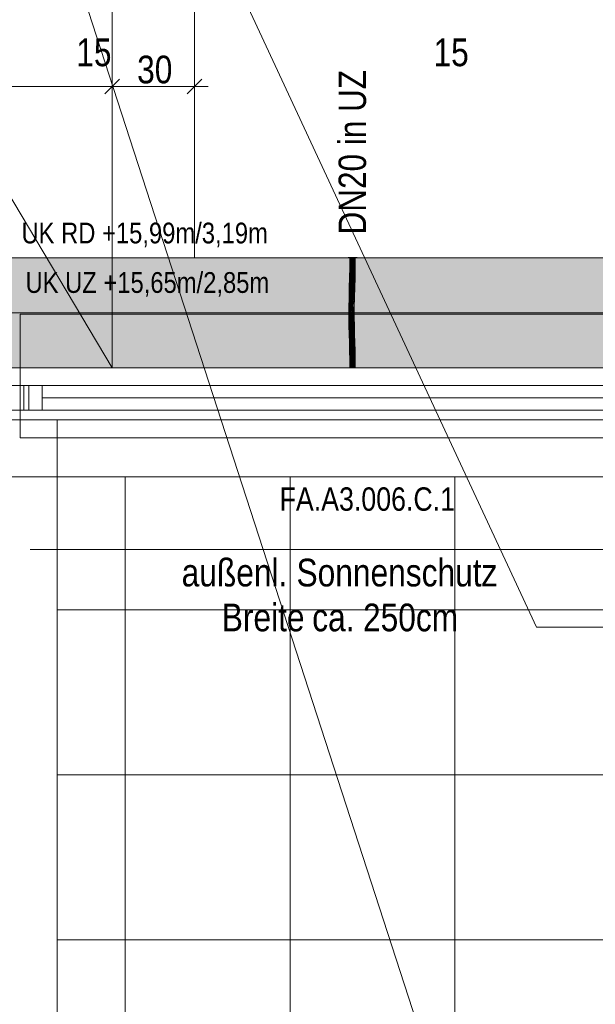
# Model space of a CAD drawing. Extents: x -620 to 3480, y 62 to 1112.
# Tile 20 of 76: x -435 to -394, y 556 to 628. Entities that reach past the tile are written whole.
import ezdxf
from ezdxf.lldxf.tags import DXFTag

# ---------------------------------------------------------------- set-up
doc = ezdxf.new("R2010")
doc.units = 0
doc.layers.get('0').update_dxf_attribs({"lineweight": 13})
for name, color, linetype, lineweight, true_color in [('00_Beschriftung UZ', 3, 'Continuous', 13, 0x00ff00), ('30 -33 Aussenwände- 7 Fassade_ Elemente', 7, 'Continuous', 9, 0x00aacc), ('30 -35 Decken- 1 Konstruktion-Träger- Stahlbeton', 7, 'grob-A06GA2HT8I', 13, 0x33aa00), ('30 -35 Decken- 1 Konstruktion-Träger- Stahlbeton -Ortbeton', 7, 'grob-A06GA2HT8I', 13, 0x33aa00), ('70 -72 Beschriftung- 1 Beschriftung allgemein', 7, 'Continuous', 9, 0xff6633), ('70 -75 Raumstempel-2 Verweislinie', 3, 'Continuous', 9, 0x00ff00), ('70 -76 Bemaßung- 2 Allgemein', 7, 'Continuous', 5, 0x6666cc), ('E_Leerrohr 20', 7, 'Continuous', 13, 0xcc0099), ('E_Leerrohr 20-Shading', 7, 'Continuous', 13, 0xcc0099), ('iwb_Schraffur_Unterzug', 7, 'Continuous', 5, 0xffffcc)]:
    doc.layers.add(name, color=color, linetype=linetype, lineweight=lineweight, true_color=true_color)
for name, color, linetype, lineweight in [('60- 61 allgemeine Ausstattung- 4 Terrassen', 7, 'Continuous', 9), ('70 -71 Achsen- 1 Gebäudeachsen', 7, 'STRICHPUNKT2-A06GA2HU8I', 18), ('Detailelementbeschriftung', 7, 'Continuous', 9)]:
    doc.layers.add(name, color=color, linetype=linetype, lineweight=lineweight)
doc.styles.get("Standard").update_dxf_attribs({"font": 'ARIALN.TTF'})
tags = doc.linetypes.add('grob-A06GA2HT8I', pattern=[14, 3, -8, 3]).pattern_tags.tags
tags[8:9] = [DXFTag(74, 4), DXFTag(75, 0), DXFTag(340, '0'), DXFTag(46, 0.0), DXFTag(50, 0.0), DXFTag(44, 0.0), DXFTag(45, 0.0)]
tags[6:7] = [DXFTag(74, 4), DXFTag(75, 0), DXFTag(340, '0'), DXFTag(46, 0.0), DXFTag(50, 0.0), DXFTag(44, 0.0), DXFTag(45, 0.0)]
tags[4:5] = [DXFTag(74, 4), DXFTag(75, 0), DXFTag(340, '0'), DXFTag(46, 0.0), DXFTag(50, 0.0), DXFTag(44, 0.0), DXFTag(45, 0.0)]
tags = doc.linetypes.add('STRICHPUNKT2', pattern=[12.7, 6.35, -3.175, 0, -3.175]).pattern_tags.tags
tags[10:11] = [DXFTag(74, 4), DXFTag(75, 0), DXFTag(340, '0'), DXFTag(46, 0.0), DXFTag(50, 0.0), DXFTag(44, 0.0), DXFTag(45, 0.0)]
tags[8:9] = [DXFTag(74, 4), DXFTag(75, 0), DXFTag(340, '0'), DXFTag(46, 0.0), DXFTag(50, 0.0), DXFTag(44, 0.0), DXFTag(45, 0.0)]
tags[6:7] = [DXFTag(74, 4), DXFTag(75, 0), DXFTag(340, '0'), DXFTag(46, 0.0), DXFTag(50, 0.0), DXFTag(44, 0.0), DXFTag(45, 0.0)]
tags[4:5] = [DXFTag(74, 4), DXFTag(75, 0), DXFTag(340, '0'), DXFTag(46, 0.0), DXFTag(50, 0.0), DXFTag(44, 0.0), DXFTag(45, 0.0)]
tags = doc.linetypes.add('STRICHPUNKT2-A06GA2HU8I', pattern=[12.7, 6.35, -3.175, 0, -3.175]).pattern_tags.tags
tags[10:11] = [DXFTag(74, 4), DXFTag(75, 0), DXFTag(340, '0'), DXFTag(46, 0.0), DXFTag(50, 0.0), DXFTag(44, 0.0), DXFTag(45, 0.0)]
tags[8:9] = [DXFTag(74, 4), DXFTag(75, 0), DXFTag(340, '0'), DXFTag(46, 0.0), DXFTag(50, 0.0), DXFTag(44, 0.0), DXFTag(45, 0.0)]
tags[6:7] = [DXFTag(74, 4), DXFTag(75, 0), DXFTag(340, '0'), DXFTag(46, 0.0), DXFTag(50, 0.0), DXFTag(44, 0.0), DXFTag(45, 0.0)]
tags[4:5] = [DXFTag(74, 4), DXFTag(75, 0), DXFTag(340, '0'), DXFTag(46, 0.0), DXFTag(50, 0.0), DXFTag(44, 0.0), DXFTag(45, 0.0)]

# ---------------------------------------------------------------- blocks, each defined once
blk = doc.blocks.new('Shading-A06GA2GD8I', base_point=(-411.046, 607.576))
at = {"layer": 'E_Leerrohr 20-Shading', "color": 224, "true_color": 0x8d0069}
for points in [[(-411.327, 610.48), (-411.386, 610.48), (-411.333, 609.757), (-411.392, 609.758)], [(-410.986, 610.48), (-411.044, 610.48), (-410.992, 609.752), (-411.051, 609.753)], [(-411.333, 609.757), (-411.392, 609.758), (-411.351, 609.034), (-411.407, 609.035)], [(-411.349, 609.034), (-411.333, 609.757), (-411.351, 609.034)], [(-410.996, 609.752), (-411.051, 609.753), (-411.023, 609.026), (-411.066, 609.027)], [(-411.007, 609.026), (-410.992, 609.752), (-411.023, 609.026), (-410.996, 609.752)], [(-411.351, 609.034), (-411.407, 609.035), (-411.373, 608.31), (-411.427, 608.311)], [(-411.373, 608.31), (-411.369, 608.309), (-411.351, 609.034), (-411.349, 609.034)], [(-411.369, 608.309), (-411.368, 608.309), (-411.349, 609.034)], [(-411.047, 609.027), (-411.066, 609.027), (-411.073, 608.302), (-411.086, 608.302)], [(-411.056, 608.301), (-411.023, 609.026), (-411.073, 608.302), (-411.047, 609.027)], [(-411.027, 608.3), (-411.007, 609.026), (-411.056, 608.301), (-411.023, 609.026)], [(-411.391, 607.714), (-411.373, 608.31), (-411.446, 607.585), (-411.427, 608.311)], [(-411.395, 607.584), (-411.388, 607.584), (-411.391, 607.714), (-411.374, 608.083)], [(-411.391, 607.714), (-411.377, 608.019), (-411.373, 608.31), (-411.369, 608.309)], [(-411.377, 608.019), (-411.374, 608.083), (-411.369, 608.309), (-411.368, 608.309)], [(-411.073, 608.302), (-411.086, 608.302), (-411.097, 607.578), (-411.105, 607.578)], [(-411.089, 607.577), (-411.056, 608.301), (-411.097, 607.578), (-411.073, 608.302)], [(-411.046, 607.576), (-411.027, 608.3), (-411.089, 607.577), (-411.056, 608.301)], [(-411.397, 607.584), (-411.446, 607.585), (-411.42, 606.858), (-411.46, 606.858)], [(-411.391, 607.714), (-411.446, 607.585), (-411.397, 607.584)], [(-411.41, 606.858), (-411.395, 607.584), (-411.42, 606.858), (-411.397, 607.584)], [(-411.401, 606.858), (-411.388, 607.584), (-411.41, 606.858), (-411.395, 607.584)], [(-411.395, 607.584), (-411.391, 607.714), (-411.397, 607.584)], [(-411.116, 606.854), (-411.097, 607.578), (-411.118, 606.855), (-411.103, 607.578)], [(-411.103, 607.578), (-411.105, 607.578), (-411.118, 606.855)], [(-411.112, 606.854), (-411.089, 607.577), (-411.116, 606.854), (-411.097, 607.578)], [(-411.111, 606.854), (-411.089, 607.577), (-411.101, 607.182)], [(-411.111, 606.854), (-411.06, 606.854), (-411.089, 607.577), (-411.046, 607.576)], [(-411.425, 606.131), (-411.423, 606.497), (-411.463, 606.131), (-411.461, 606.498)], [(-411.423, 606.497), (-411.42, 606.858), (-411.461, 606.498), (-411.46, 606.858)], [(-411.412, 606.131), (-411.41, 606.858), (-411.425, 606.131), (-411.42, 606.858)], [(-411.404, 606.131), (-411.401, 606.858), (-411.412, 606.131), (-411.41, 606.858)], [(-411.117, 606.132), (-411.115, 606.492), (-411.121, 606.132), (-411.12, 606.492)], [(-411.12, 606.492), (-411.119, 606.492), (-411.118, 606.855), (-411.116, 606.854)], [(-411.119, 606.492), (-411.115, 606.492), (-411.116, 606.854), (-411.112, 606.854)], [(-411.117, 606.132), (-411.063, 606.132), (-411.115, 606.491), (-411.061, 606.491)], [(-411.115, 606.491), (-411.061, 606.491), (-411.111, 606.854), (-411.06, 606.854)], [(-411.115, 606.491), (-411.111, 606.854), (-411.114, 606.565)], [(-411.111, 606.854), (-411.112, 606.854), (-411.114, 606.565)], [(-411.112, 606.854), (-411.111, 606.854), (-411.101, 607.182)], [(-411.425, 606.131), (-411.463, 606.131), (-411.412, 605.52), (-411.455, 605.519)], [(-411.402, 605.52), (-411.412, 606.131), (-411.412, 605.52), (-411.425, 606.131)], [(-411.396, 605.52), (-411.404, 606.131), (-411.402, 605.52), (-411.412, 606.131)], [(-411.117, 606.132), (-411.121, 606.132), (-411.104, 605.526), (-411.114, 605.526)], [(-411.055, 605.527), (-411.063, 606.132), (-411.104, 605.526), (-411.117, 606.132)], [(-411.412, 605.52), (-411.455, 605.519), (-411.387, 604.911), (-411.44, 604.909)], [(-411.383, 604.911), (-411.402, 605.52), (-411.387, 604.911), (-411.412, 605.52)], [(-411.382, 604.911), (-411.396, 605.52), (-411.383, 604.911), (-411.402, 605.52)], [(-411.113, 605.526), (-411.114, 605.526), (-411.099, 604.918)], [(-411.079, 604.919), (-411.104, 605.526), (-411.099, 604.918), (-411.113, 605.526)], [(-411.04, 604.92), (-411.055, 605.527), (-411.079, 604.919), (-411.104, 605.526)], [(-411.387, 604.911), (-411.44, 604.909), (-411.378, 604.742), (-411.419, 604.741)], [(-411.419, 604.741), (-411.44, 604.909), (-411.435, 604.741)], [(-411.422, 604.3), (-411.363, 604.302), (-411.435, 604.741), (-411.419, 604.741)], [(-411.419, 604.741), (-411.363, 604.302), (-411.378, 604.742), (-411.374, 604.672)], [(-411.374, 604.672), (-411.376, 604.742), (-411.387, 604.911), (-411.383, 604.911)], [(-411.376, 604.742), (-411.382, 604.911), (-411.383, 604.911)], [(-411.094, 604.744), (-411.07, 604.744), (-411.099, 604.918), (-411.079, 604.919)], [(-411.081, 604.31), (-411.048, 604.311), (-411.094, 604.744), (-411.07, 604.744)], [(-411.07, 604.744), (-411.035, 604.745), (-411.079, 604.919), (-411.04, 604.92)], [(-411.048, 604.311), (-411.022, 604.312), (-411.07, 604.744), (-411.035, 604.745)], [(-411.363, 604.302), (-411.422, 604.3), (-411.346, 603.694), (-411.404, 603.692)], [(-411.346, 603.694), (-411.404, 603.692), (-411.334, 603.087), (-411.391, 603.086)], [(-411.332, 603.087), (-411.346, 603.694), (-411.334, 603.087), (-411.346, 603.694)], [(-411.048, 604.311), (-411.081, 604.31), (-411.018, 603.702), (-411.063, 603.701)], [(-411.018, 603.702), (-411.063, 603.701), (-410.995, 603.092), (-411.05, 603.091)], [(-411.004, 603.703), (-411.022, 604.312), (-411.018, 603.702), (-411.048, 604.311)], [(-410.991, 603.092), (-411.004, 603.703), (-410.995, 603.092), (-411.018, 603.702)], [(-411.334, 603.087), (-411.391, 603.086), (-411.331, 602.48), (-411.386, 602.48)], [(-411.331, 602.48), (-411.329, 602.48), (-411.334, 603.087), (-411.332, 603.087)], [(-411.329, 602.48), (-411.327, 602.48), (-411.332, 603.087)], [(-410.986, 602.48), (-410.995, 603.092), (-411.044, 602.48), (-411.05, 603.091)], [(-410.986, 602.48), (-410.991, 603.092), (-410.995, 603.092)]]:
    blk.add_solid(points, dxfattribs=at)
at = {"layer": 'E_Leerrohr 20-Shading', "color": 222, "true_color": 0xc40093}
for points in [[(-411.186, 610.48), (-411.327, 610.48), (-411.192, 609.755), (-411.333, 609.757)], [(-411.186, 610.48), (-411.192, 609.755), (-411.188, 609.755)], [(-411.188, 609.755), (-411.181, 609.755), (-411.186, 610.48)], [(-411.181, 609.755), (-411.051, 609.753), (-411.186, 610.48), (-411.044, 610.48)], [(-411.192, 609.755), (-411.333, 609.757), (-411.207, 609.03), (-411.349, 609.034)], [(-411.192, 609.755), (-411.207, 609.03), (-411.203, 609.03)], [(-411.203, 609.03), (-411.192, 609.03), (-411.192, 609.755), (-411.188, 609.755)], [(-411.188, 609.755), (-411.192, 609.03), (-411.181, 609.755), (-411.171, 609.03)], [(-411.171, 609.03), (-411.066, 609.027), (-411.181, 609.755), (-411.051, 609.753)], [(-411.207, 609.03), (-411.349, 609.034), (-411.227, 608.306), (-411.368, 608.309)], [(-411.207, 609.03), (-411.227, 608.306), (-411.225, 608.306)], [(-411.216, 608.305), (-411.203, 609.03), (-411.225, 608.306), (-411.207, 609.03)], [(-411.216, 608.305), (-411.198, 608.305), (-411.203, 609.03), (-411.192, 609.03)], [(-411.192, 609.03), (-411.198, 608.305), (-411.171, 609.03), (-411.157, 608.304)], [(-411.157, 608.304), (-411.086, 608.302), (-411.171, 609.03), (-411.066, 609.027)], [(-411.374, 608.083), (-411.388, 607.584), (-411.365, 607.584)], [(-411.246, 607.581), (-411.227, 608.306), (-411.374, 608.083), (-411.368, 608.309)], [(-411.246, 607.581), (-411.374, 608.083), (-411.365, 607.584)], [(-411.225, 608.306), (-411.227, 608.306), (-411.242, 607.581), (-411.246, 607.581)], [(-411.228, 607.581), (-411.216, 608.305), (-411.242, 607.581), (-411.225, 608.306)], [(-411.22, 608.041), (-411.228, 607.581), (-411.2, 608.041), (-411.203, 607.58)], [(-411.216, 608.305), (-411.22, 608.041), (-411.198, 608.305), (-411.2, 608.041)], [(-411.198, 608.305), (-411.203, 607.58), (-411.157, 608.304), (-411.143, 607.579)], [(-411.143, 607.579), (-411.105, 607.578), (-411.157, 608.304), (-411.086, 608.302)], [(-411.365, 607.584), (-411.388, 607.584), (-411.355, 606.857), (-411.401, 606.858)], [(-411.355, 606.857), (-411.26, 606.856), (-411.365, 607.584), (-411.251, 607.581)], [(-411.242, 607.581), (-411.246, 607.581), (-411.257, 606.856), (-411.26, 606.856)], [(-411.26, 606.856), (-411.246, 607.581), (-411.251, 607.581)], [(-411.238, 606.856), (-411.228, 607.581), (-411.257, 606.856), (-411.242, 607.581)], [(-411.238, 606.856), (-411.207, 606.856), (-411.228, 607.581), (-411.203, 607.58)], [(-411.203, 607.58), (-411.207, 606.856), (-411.143, 607.579), (-411.134, 606.855)], [(-411.143, 607.579), (-411.134, 606.855), (-411.105, 607.578), (-411.126, 606.855)], [(-411.355, 606.857), (-411.401, 606.858), (-411.353, 606.131), (-411.404, 606.131)], [(-411.261, 606.495), (-411.26, 606.856), (-411.354, 606.496), (-411.355, 606.857)], [(-411.353, 606.131), (-411.263, 606.131), (-411.354, 606.496), (-411.261, 606.495)], [(-411.243, 606.132), (-411.261, 606.495), (-411.263, 606.131)], [(-411.261, 606.495), (-411.241, 606.494), (-411.257, 606.856), (-411.238, 606.856)], [(-411.257, 606.856), (-411.26, 606.856), (-411.261, 606.495)], [(-411.261, 606.495), (-411.243, 606.132), (-411.241, 606.494)], [(-411.238, 606.856), (-411.242, 606.328), (-411.207, 606.856), (-411.208, 606.328)], [(-411.134, 606.855), (-411.207, 606.856), (-411.134, 606.132), (-411.208, 606.132)], [(-411.134, 606.855), (-411.134, 606.132), (-411.132, 606.236)], [(-411.126, 606.855), (-411.134, 606.855), (-411.13, 606.751)], [(-411.13, 606.751), (-411.134, 606.855), (-411.133, 606.648)], [(-411.12, 606.492), (-411.13, 606.751), (-411.131, 606.132), (-411.133, 606.648)], [(-411.12, 606.492), (-411.131, 606.132), (-411.129, 606.132)], [(-411.118, 606.855), (-411.126, 606.855), (-411.12, 606.492), (-411.13, 606.751)], [(-411.12, 606.492), (-411.124, 606.329), (-411.121, 606.329)], [(-411.353, 606.131), (-411.404, 606.131), (-411.359, 605.521), (-411.396, 605.52)], [(-411.359, 605.521), (-411.257, 605.523), (-411.353, 606.131), (-411.27, 606.131)], [(-411.257, 605.523), (-411.255, 605.523), (-411.27, 606.131), (-411.263, 606.131)], [(-411.243, 606.132), (-411.263, 606.131), (-411.242, 605.523), (-411.255, 605.523)], [(-411.242, 606.328), (-411.243, 606.132), (-411.208, 606.328), (-411.208, 606.132)], [(-411.242, 605.523), (-411.206, 605.524), (-411.243, 606.132), (-411.208, 606.132)], [(-411.134, 606.132), (-411.208, 606.132), (-411.149, 605.525), (-411.206, 605.524)], [(-411.146, 605.525), (-411.131, 606.132), (-411.149, 605.525), (-411.134, 606.132)], [(-411.131, 606.132), (-411.146, 605.525), (-411.133, 605.996)], [(-411.146, 605.525), (-411.137, 605.525), (-411.133, 605.996)], [(-411.121, 606.132), (-411.133, 605.996), (-411.126, 605.525), (-411.137, 605.525)], [(-411.134, 606.132), (-411.131, 606.132), (-411.132, 606.236)], [(-411.131, 606.132), (-411.133, 605.996), (-411.129, 606.132)], [(-411.133, 605.996), (-411.121, 606.132), (-411.129, 606.132)], [(-411.124, 606.329), (-411.129, 606.132), (-411.121, 606.329), (-411.121, 606.132)], [(-411.121, 606.132), (-411.126, 605.525), (-411.114, 605.526)], [(-411.359, 605.521), (-411.396, 605.52), (-411.369, 604.911), (-411.382, 604.911)], [(-411.369, 604.911), (-411.24, 604.914), (-411.359, 605.521), (-411.257, 605.523)], [(-411.24, 604.914), (-411.255, 605.523), (-411.257, 605.523)], [(-411.242, 605.523), (-411.255, 605.523), (-411.237, 604.915), (-411.24, 604.914)], [(-411.237, 604.915), (-411.202, 604.916), (-411.242, 605.523), (-411.206, 605.524)], [(-411.146, 605.525), (-411.206, 605.524), (-411.165, 604.917), (-411.202, 604.916)], [(-411.137, 605.525), (-411.146, 605.525), (-411.147, 604.917), (-411.165, 604.917)], [(-411.137, 605.525), (-411.147, 604.917), (-411.126, 605.525), (-411.132, 604.917)], [(-411.126, 605.525), (-411.132, 604.917), (-411.114, 605.526), (-411.107, 604.918)], [(-411.107, 604.918), (-411.099, 604.918), (-411.114, 605.526)], [(-411.376, 604.742), (-411.373, 604.742), (-411.382, 604.911), (-411.369, 604.911)], [(-411.373, 604.742), (-411.376, 604.742), (-411.374, 604.672)], [(-411.363, 604.302), (-411.373, 604.742), (-411.374, 604.672)], [(-411.373, 604.742), (-411.235, 604.743), (-411.369, 604.911), (-411.24, 604.914)], [(-411.363, 604.302), (-411.222, 604.306), (-411.373, 604.742), (-411.235, 604.743)], [(-411.237, 604.915), (-411.24, 604.914), (-411.235, 604.743)], [(-411.235, 604.743), (-411.199, 604.643), (-411.237, 604.915), (-411.202, 604.916)], [(-411.222, 604.306), (-411.196, 604.307), (-411.235, 604.743), (-411.199, 604.643)], [(-411.165, 604.917), (-411.202, 604.916), (-411.166, 604.859)], [(-411.166, 604.859), (-411.202, 604.916), (-411.175, 604.576), (-411.199, 604.643)], [(-411.175, 604.576), (-411.199, 604.643), (-411.184, 604.307), (-411.196, 604.307)], [(-411.16, 604.308), (-411.156, 604.521), (-411.184, 604.307), (-411.175, 604.576)], [(-411.156, 604.521), (-411.149, 604.832), (-411.175, 604.576), (-411.166, 604.859)], [(-411.149, 604.832), (-411.147, 604.917), (-411.166, 604.859), (-411.165, 604.917)], [(-411.138, 604.47), (-411.156, 604.521), (-411.139, 604.308), (-411.16, 604.308)], [(-411.134, 604.808), (-411.149, 604.832), (-411.138, 604.47), (-411.156, 604.521)], [(-411.132, 604.917), (-411.147, 604.917), (-411.134, 604.808), (-411.149, 604.832)], [(-411.139, 604.308), (-411.101, 604.31), (-411.138, 604.47), (-411.102, 604.37)], [(-411.138, 604.47), (-411.102, 604.37), (-411.134, 604.808), (-411.106, 604.763)], [(-411.134, 604.808), (-411.106, 604.763), (-411.132, 604.917), (-411.107, 604.918)], [(-411.106, 604.763), (-411.094, 604.744), (-411.107, 604.918), (-411.099, 604.918)], [(-411.102, 604.37), (-411.1, 604.364), (-411.106, 604.763), (-411.094, 604.744)], [(-411.101, 604.31), (-411.101, 604.31), (-411.102, 604.37), (-411.1, 604.364)], [(-411.101, 604.31), (-411.081, 604.31), (-411.1, 604.364)], [(-411.1, 604.364), (-411.081, 604.31), (-411.094, 604.744)], [(-411.222, 604.306), (-411.363, 604.302), (-411.204, 603.697), (-411.346, 603.694)], [(-411.204, 603.697), (-411.346, 603.694), (-411.191, 603.089), (-411.332, 603.087)], [(-411.196, 604.307), (-411.222, 604.306), (-411.191, 603.698), (-411.204, 603.697)], [(-411.188, 603.089), (-411.187, 603.089), (-411.204, 603.697), (-411.191, 603.698)], [(-411.204, 603.697), (-411.204, 603.697), (-411.188, 603.089), (-411.191, 603.089)], [(-411.184, 604.307), (-411.196, 604.307), (-411.194, 603.996)], [(-411.16, 604.308), (-411.184, 604.307), (-411.191, 603.698), (-411.194, 603.996)], [(-411.16, 604.308), (-411.191, 603.698), (-411.173, 603.698)], [(-411.173, 603.698), (-411.191, 603.698), (-411.182, 603.089), (-411.187, 603.089)], [(-411.146, 603.699), (-411.173, 603.698), (-411.152, 603.089), (-411.182, 603.089)], [(-411.16, 604.308), (-411.173, 603.698), (-411.139, 604.308), (-411.146, 603.699)], [(-411.12, 603.09), (-411.111, 603.7), (-411.152, 603.089), (-411.146, 603.699)], [(-411.146, 603.699), (-411.111, 603.7), (-411.139, 604.308), (-411.101, 604.31)], [(-411.12, 603.09), (-411.05, 603.091), (-411.111, 603.7), (-411.063, 603.701)], [(-411.111, 603.7), (-411.063, 603.701), (-411.101, 604.31), (-411.081, 604.31)], [(-411.191, 603.089), (-411.332, 603.087), (-411.186, 602.48), (-411.327, 602.48)], [(-411.187, 603.024), (-411.188, 603.089), (-411.187, 602.796), (-411.191, 603.089)], [(-411.186, 602.48), (-411.187, 602.796), (-411.191, 603.089)], [(-411.187, 603.089), (-411.188, 603.089), (-411.187, 603.024)], [(-411.182, 603.089), (-411.187, 603.089), (-411.183, 602.865)], [(-411.187, 603.024), (-411.184, 602.838), (-411.187, 603.089), (-411.183, 602.865)], [(-411.185, 602.668), (-411.184, 602.838), (-411.187, 602.796), (-411.187, 603.024)], [(-411.12, 603.09), (-411.182, 603.089), (-411.177, 602.48), (-411.183, 602.865)], [(-411.12, 603.09), (-411.177, 602.48), (-411.127, 602.48)], [(-411.127, 602.48), (-411.044, 602.48), (-411.12, 603.09), (-411.05, 603.091)], [(-411.186, 602.48), (-411.185, 602.668), (-411.187, 602.796)], [(-411.182, 602.48), (-411.185, 602.668), (-411.186, 602.48)], [(-411.182, 602.48), (-411.177, 602.48), (-411.185, 602.668), (-411.184, 602.838)], [(-411.184, 602.838), (-411.177, 602.48), (-411.183, 602.865)]]:
    blk.add_solid(points, dxfattribs=at)
blk = doc.blocks.new('Shading-A06GA2GF8I', base_point=(-411.181, 602.48))
at = {"layer": 'E_Leerrohr 20-Shading', "color": 224, "true_color": 0xae0082}
for points in [[(-411.186, 603.09), (-411.186, 603.268), (-411.386, 602.48), (-411.386, 603.268)], [(-411.186, 603.09), (-411.386, 602.48), (-411.199, 602.48)], [(-411.199, 602.48), (-411.191, 602.48), (-411.186, 603.09), (-411.186, 602.848)], [(-411.186, 603.09), (-411.098, 602.822), (-411.186, 603.268), (-411.091, 603.268)], [(-411.181, 602.48), (-411.103, 602.48), (-411.186, 603.09), (-411.098, 602.822)], [(-411.181, 602.48), (-411.186, 603.09), (-411.183, 602.48), (-411.186, 602.848)], [(-411.098, 602.822), (-410.986, 602.48), (-411.091, 603.268), (-410.986, 603.268)], [(-411.359, 602.48), (-411.516, 602.48), (-411.359, 602.468), (-411.516, 602.468)], [(-411.186, 602.468), (-411.186, 602.48), (-411.359, 602.468), (-411.359, 602.48)], [(-411.191, 602.48), (-411.186, 602.48), (-411.186, 602.848)], [(-411.186, 602.848), (-411.186, 602.48), (-411.183, 602.48)], [(-411.141, 602.48), (-411.186, 602.48), (-411.141, 602.468), (-411.186, 602.468)], [(-411.114, 602.468), (-411.114, 602.48), (-411.141, 602.468), (-411.141, 602.48)], [(-411.114, 602.468), (-411.088, 602.468), (-411.114, 602.48), (-411.089, 602.48)], [(-411.103, 602.48), (-410.986, 602.48), (-411.098, 602.822)], [(-411.088, 602.468), (-410.856, 602.468), (-411.089, 602.48), (-410.856, 602.48)]]:
    blk.add_solid(points, dxfattribs=at)
blk = doc.blocks.new('Shading-A06GA2GH8I', base_point=(-411.186, 610.48))
at = {"layer": 'E_Leerrohr 20-Shading', "color": 224, "true_color": 0xae0082}
for points in [[(-411.516, 610.492), (-411.516, 610.48), (-411.408, 610.492), (-411.408, 610.48)], [(-411.408, 610.48), (-411.186, 610.48), (-411.408, 610.492), (-411.186, 610.492)], [(-411.386, 609.692), (-411.186, 609.692), (-411.386, 610.48), (-411.186, 610.48)], [(-411.186, 610.492), (-411.186, 610.48), (-411.094, 610.492), (-411.094, 610.48)], [(-411.186, 610.48), (-411.186, 609.692), (-410.986, 610.48), (-410.997, 609.692)], [(-411.094, 610.48), (-410.856, 610.48), (-411.094, 610.492), (-410.856, 610.492)], [(-410.997, 609.692), (-410.986, 609.692), (-410.986, 610.48)]]:
    blk.add_solid(points, dxfattribs=at)
blk = doc.blocks.new('Referenz-A06GA2HW8I')
at = {"layer": '30 -33 Aussenwände- 7 Fassade_ Elemente', "color": 0, "lineweight": -2}
for p, q in [((-386.985, 606.38), (-435.385, 606.38)), ((-435.385, 606.38), (-435.385, 601.18)), ((-435.385, 601.18), (-435.385, 599.38)), ((-433.785, 601.18), (-435.385, 601.18)), ((-433.785, 601.18), (-433.785, 599.38)), ((-433.785, 601.18), (-388.585, 601.18)), ((-433.785, 600.28), (-388.585, 600.28)), ((-435.385, 599.38), (-433.785, 599.38)), ((-435.385, 597.38), (-435.385, 599.38)), ((-388.585, 599.38), (-433.785, 599.38)), ((-386.985, 597.38), (-435.385, 597.38)), ((-481.745, 594.54), (-329.685, 594.54))]:
    blk.add_line(p, q, dxfattribs=at)
at = {"layer": '30 -33 Aussenwände- 7 Fassade_ Elemente', "color": 0, "linetype": 'Continuous', "lineweight": -2, "ltscale": 0.13}
for p, q in [((-436.558, 601.18), (-434.758, 601.18)), ((-435.112, 601.18), (-385.912, 601.18)), ((-435.112, 599.38), (-435.112, 601.18)), ((-434.758, 601.18), (-434.758, 599.38)), ((-434.758, 599.38), (-436.558, 599.38)), ((-385.912, 599.38), (-435.112, 599.38)), ((9.115, 598.68), (-485.885, 598.68)), ((-432.685, 594.54), (-432.685, 598.68)), ((-432.685, 537.12), (-432.685, 594.54))]:
    blk.add_line(p, q, dxfattribs=at)
at = {"layer": '30 -35 Decken- 1 Konstruktion-Träger- Stahlbeton', "color": 0, "lineweight": -2}
for p, q in [((-489.685, 610.48), (-2.685, 610.48)), ((-489.685, 602.48), (-2.685, 602.48))]:
    blk.add_line(p, q, dxfattribs=at)
at = {"layer": '30 -35 Decken- 1 Konstruktion-Träger- Stahlbeton -Ortbeton', "color": 0, "linetype": 'grob-A06GA2HT8I', "lineweight": -2, "ltscale": 0.13}
for p, q in [((-428.685, 610.48), (-428.685, 767.48)), ((-422.685, 767.48), (-422.685, 610.48)), ((-422.685, 610.48), (-428.685, 610.48))]:
    blk.add_line(p, q, dxfattribs=at)
at = {"layer": '60- 61 allgemeine Ausstattung- 4 Terrassen', "color": 0, "lineweight": -2}
for p, q in [((-427.735, 211.08), (-427.735, 594.54)), ((-415.735, 211.08), (-415.735, 594.54)), ((-403.735, 211.08), (-403.735, 594.54)), ((-432.685, 584.88), (6.715, 584.88)), ((-432.685, 572.88), (6.715, 572.88)), ((-432.685, 560.88), (6.715, 560.88))]:
    blk.add_line(p, q, dxfattribs=at)
at = {"layer": '70 -71 Achsen- 1 Gebäudeachsen', "color": 0, "linetype": 'STRICHPUNKT2-A06GA2HU8I', "lineweight": -2, "ltscale": 0.13}
blk.add_line((-561.186, 606.48), (86.255, 606.48), dxfattribs=at)
at = {"layer": '70 -72 Beschriftung- 1 Beschriftung allgemein', "color": 0, "linetype": 'grob-A06GA2HT8I', "lineweight": -2, "ltscale": 0.13}
for q in [(-465.685, 664.48), (-428.685, 664.48)]:
    blk.add_line((-428.685, 602.48), q, dxfattribs=at)
at = {"layer": '70 -72 Beschriftung- 1 Beschriftung allgemein', "color": 0, "linetype": 'Continuous', "lineweight": -2, "ltscale": 0.13}
for p, q in [((-436.785, 599.38), (-386.785, 599.38)), ((-387.65, 589.264), (-434.65, 589.264))]:
    blk.add_line(p, q, dxfattribs=at)
at = {"layer": '70 -75 Raumstempel-2 Verweislinie', "color": 0, "linetype": 'Continuous', "lineweight": -2, "ltscale": 0.13}
for p, q in [((-449.442, 686.97), (-406.515, 554.84)), ((-397.806, 583.613), (-419.2, 629.561)), ((-392.508, 583.613), (-397.806, 583.613))]:
    blk.add_line(p, q, dxfattribs=at)
at = {"layer": '70 -76 Bemaßung- 2 Allgemein', "color": 0, "linetype": 'Continuous', "lineweight": -2, "ltscale": 0.13}
for p, q in [((-428.685, 620.474), (-428.685, 623.921)), ((-428.685, 620.474), (-428.685, 623.921)), ((-422.685, 620.474), (-422.685, 623.921)), ((-428.154, 623.452), (-429.215, 622.39)), ((-429.215, 622.39), (-428.154, 623.452)), ((-422.154, 623.452), (-423.215, 622.39)), ((-429.745, 622.921), (-496.624, 622.921)), ((-427.685, 622.921), (-429.745, 622.921)), ((-429.685, 622.921), (-427.624, 622.921)), ((-423.745, 622.921), (-427.624, 622.921)), ((-421.685, 622.921), (-423.745, 622.921))]:
    blk.add_line(p, q, dxfattribs=at)
at = {"layer": '00_Beschriftung UZ', "color": 0, "linetype": 'Continuous', "lineweight": -2, "ltscale": 0.13, "char_height": 1.51033, "attachment_point": 1}
for s, insert in [('{\\fArial Narrow;UK RD +15,99m/3,19m}', (-435.284, 613.028)), ('{\\fArial Narrow;UK UZ +15,65m/2,85m}', (-434.992, 609.429))]:
    blk.add_mtext(s, dxfattribs=dict(at, insert=insert))
at = {"layer": '70 -72 Beschriftung- 1 Beschriftung allgemein', "color": 0, "linetype": 'Continuous', "lineweight": -2, "ltscale": 0.13, "attachment_point": 1}
for s, insert, char_height in [('{\\fArial Narrow;FA.A3.006.C.1}', (-416.501, 593.776), 1.7), ('{\\fArial Narrow;außenl.}', (-423.626, 588.587), 2.01377), ('{\\fArial Narrow;Sonnenschutz}', (-415.266, 588.587), 2.01377), ('{\\fArial Narrow;Breite}', (-420.708, 585.324), 2.01377), ('{\\fArial Narrow;250cm}', (-410.427, 585.324), 2.01377), ('{\\fArial Narrow;ca.}', (-414.122, 585.324), 2.01377)]:
    blk.add_mtext(s, dxfattribs=dict(at, insert=insert, char_height=char_height))
at = {"layer": '70 -76 Bemaßung- 2 Allgemein', "color": 0, "linetype": 'Continuous', "lineweight": -2, "ltscale": 0.13, "char_height": 2.01377, "attachment_point": 1}
for s, insert in [('{\\fArial Narrow;15}', (-431.297, 626.419)), ('{\\fArial Narrow;15}', (-405.297, 626.419)), ('{\\fArial Narrow;30}', (-426.867, 625.172))]:
    blk.add_mtext(s, dxfattribs=dict(at, insert=insert))
blk = doc.blocks.new('Referenz-A06GA2HY8I')
at = {"layer": 'iwb_Schraffur_Unterzug', "linetype": 'Continuous', "ltscale": 0.13}
for points in [[(-561.186, 610.48), (-2.685, 610.48), (-2.685, 602.48)], [(-561.186, 610.48), (-2.685, 602.48), (-561.186, 604.746)], [(-561.186, 604.746), (-2.685, 602.48), (-561.186, 602.48)]]:
    blk.add_solid(points, dxfattribs=at)
blk = doc.blocks.new('Flexrohr-A06GA2NQ8I')
at = {"color": 0, "linetype": 'ByBlock', "lineweight": -2, "ltscale": 0.13}
for p, q in [((-411.386, 610.48), (-411.392, 609.758)), ((-411.386, 610.48), (-410.986, 610.48)), ((-411.377, 610.082), (-411.001, 610.079)), ((-410.986, 610.48), (-410.992, 609.752)), ((-411.392, 609.758), (-411.407, 609.035)), ((-411.382, 609.683), (-411.006, 609.677)), ((-410.992, 609.752), (-411.007, 609.026)), ((-411.407, 609.035), (-411.427, 608.311)), ((-411.399, 608.885), (-411.024, 608.876)), ((-411.39, 609.284), (-411.014, 609.276)), ((-411.007, 609.026), (-411.027, 608.3)), ((-411.427, 608.311), (-411.446, 607.585)), ((-411.421, 608.085), (-411.045, 608.076)), ((-411.41, 608.485), (-411.034, 608.476)), ((-411.027, 608.3), (-411.046, 607.576)), ((-411.446, 607.585), (-411.46, 606.858)), ((-411.44, 607.284), (-411.064, 607.278)), ((-411.431, 607.685), (-411.056, 607.677)), ((-411.046, 607.576), (-411.06, 606.854)), ((-411.46, 606.858), (-411.463, 606.131)), ((-411.449, 606.482), (-411.073, 606.48)), ((-411.447, 606.883), (-411.071, 606.879)), ((-411.06, 606.854), (-411.063, 606.132)), ((-411.463, 606.131), (-411.455, 605.519)), ((-411.45, 606.08), (-411.074, 606.082)), ((-411.063, 606.132), (-411.055, 605.527)), ((-411.455, 605.519), (-411.44, 604.909)), ((-411.445, 605.678), (-411.069, 605.684)), ((-411.437, 605.277), (-411.061, 605.285)), ((-411.055, 605.527), (-411.04, 604.92)), ((-411.44, 604.909), (-411.422, 604.3)), ((-411.427, 604.876), (-411.051, 604.886)), ((-411.415, 604.476), (-411.039, 604.487)), ((-411.04, 604.92), (-411.022, 604.312)), ((-411.422, 604.3), (-411.404, 603.692)), ((-411.404, 603.692), (-411.391, 603.086)), ((-411.403, 604.076), (-411.028, 604.087)), ((-411.392, 603.677), (-411.016, 603.687)), ((-411.022, 604.312), (-411.004, 603.702)), ((-411.004, 603.702), (-410.991, 603.092)), ((-411.391, 603.086), (-411.386, 602.48)), ((-411.383, 603.278), (-411.007, 603.285)), ((-410.991, 603.092), (-410.986, 602.48)), ((-411.386, 602.48), (-410.986, 602.48)), ((-411.377, 602.88), (-411.001, 602.884)), ((-411.374, 602.482), (-410.998, 602.482))]:
    blk.add_line(p, q, dxfattribs=at)
blk = doc.blocks.new('Einzeiliger Text-A06GA2O88I')
at = {"color": 0, "lineweight": -2, "insert": (-412.205, 612.169), "char_height": 2, "attachment_point": 1, "rotation": 90}
blk.add_mtext('{\\fArial Narrow;DN20 in UZ}', dxfattribs=at)
blk = doc.blocks.new('Enddeckel-A06GA2OE8I')
at = {"color": 0, "linetype": 'ByBlock', "lineweight": -2, "ltscale": 0.13}
for p, q in [((-411.386, 603.268), (-411.386, 602.48)), ((-411.269, 603.268), (-411.386, 603.268)), ((-411.103, 603.268), (-411.269, 603.268)), ((-410.986, 603.268), (-411.103, 603.268)), ((-410.986, 602.48), (-410.986, 603.268)), ((-411.516, 602.48), (-411.516, 602.468)), ((-411.323, 602.48), (-411.516, 602.48)), ((-411.323, 602.468), (-411.516, 602.468)), ((-411.269, 602.48), (-411.386, 602.48)), ((-411.049, 602.48), (-411.323, 602.48)), ((-411.049, 602.468), (-411.323, 602.468)), ((-411.103, 602.48), (-411.269, 602.48)), ((-410.986, 602.48), (-411.103, 602.48)), ((-410.856, 602.48), (-411.049, 602.48)), ((-410.856, 602.468), (-411.049, 602.468)), ((-410.856, 602.468), (-410.856, 602.48))]:
    blk.add_line(p, q, dxfattribs=at)
at = {"color": 0, "linetype": 'STRICHPUNKT2', "lineweight": 5, "ltscale": 0.13}
blk.add_line((-411.186, 602.48), (-411.186, 603.268), dxfattribs=at)
blk = doc.blocks.new('Enddeckel-A06GA2PE8I')
at = {"color": 0, "linetype": 'ByBlock', "lineweight": -2, "ltscale": 0.13}
for p, q in [((-411.516, 610.492), (-411.516, 610.48)), ((-411.516, 610.492), (-411.323, 610.492)), ((-411.516, 610.48), (-411.323, 610.48)), ((-411.386, 610.48), (-411.386, 609.692)), ((-411.386, 610.48), (-411.269, 610.48)), ((-411.323, 610.492), (-411.049, 610.492)), ((-411.323, 610.48), (-411.049, 610.48)), ((-411.269, 610.48), (-411.103, 610.48)), ((-411.103, 610.48), (-410.986, 610.48)), ((-411.049, 610.492), (-410.856, 610.492)), ((-411.049, 610.48), (-410.856, 610.48)), ((-410.986, 609.692), (-410.986, 610.48)), ((-410.856, 610.48), (-410.856, 610.492)), ((-411.386, 609.692), (-411.269, 609.692)), ((-411.269, 609.692), (-411.103, 609.692)), ((-411.103, 609.692), (-410.986, 609.692))]:
    blk.add_line(p, q, dxfattribs=at)
at = {"color": 0, "linetype": 'STRICHPUNKT2', "lineweight": 5, "ltscale": 0.13}
blk.add_line((-411.186, 610.48), (-411.186, 609.692), dxfattribs=at)

msp = doc.modelspace()

# ---------------------------------------------------------------- block references
at = {"color": 8, "lineweight": 13, "ltscale": 0.13, "true_color": 0x808080}
msp.add_blockref('Referenz-A06GA2HW8I', (0, 0), dxfattribs=at)
at = {"color": 8, "lineweight": 25, "ltscale": 0.25, "true_color": 0x808080}
msp.add_blockref('Referenz-A06GA2HY8I', (0, 0), dxfattribs=at)
at = {"layer": 'Detailelementbeschriftung', "ltscale": 0.13}
msp.add_blockref('Einzeiliger Text-A06GA2O88I', (0, 0), dxfattribs=at)
at = {"layer": 'E_Leerrohr 20'}
for name, p in [('Shading-A06GA2GH8I', (-411.186, 610.48)), ('Shading-A06GA2GD8I', (-411.046, 607.576)), ('Shading-A06GA2GF8I', (-411.181, 602.48))]:
    msp.add_blockref(name, p, dxfattribs=at)
at = {"layer": 'E_Leerrohr 20', "ltscale": 0.13}
for name in ['Enddeckel-A06GA2PE8I', 'Flexrohr-A06GA2NQ8I', 'Enddeckel-A06GA2OE8I']:
    msp.add_blockref(name, (0, 0), dxfattribs=at)

doc.saveas('drawing.dxf')
